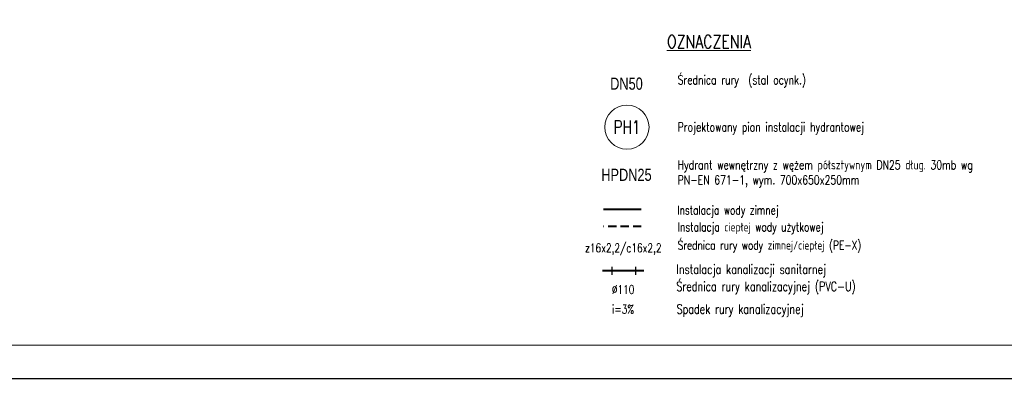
# Model space of a CAD drawing. Header units: millimetres. Extents: x -2390 to 43572, y -15084 to -12114.
# Tile 2 of 52: x 3490 to 5268, y -15084 to -14436. Entities that reach past the tile are written whole.
import ezdxf
from ezdxf.enums import TextEntityAlignment as Align

# ---------------------------------------------------------------- set-up
doc = ezdxf.new("R2010")
doc.units = ezdxf.units.MM
for name, pattern in [('ACAD_ISO02W100', [15, 12, -3]), ('DASHDOT', [1, 0.5, -0.25, 0, -0.25]), ('DASHED2', [0.375, 0.25, -0.125])]:
    doc.linetypes.add(name, pattern=pattern)
for name, color, linetype, lineweight in [('@   Woda zimna', 5, 'Continuous', 40), ('@  opis instalacji', 24, 'Continuous', 25), ('@ kanalizacja sanitarna', 18, 'Continuous', 40), ('@ Opis instalacji', 7, 'Continuous', 15), ('@ opisy pomieszczeń', 7, 'Continuous', 20), ('@ Woda_ciepła', 1, 'ACAD_ISO02W100', 40), ('@HYDRANTOWA', 108, 'DASHDOT', 40), ('IS-ramka', 7, 'Continuous', 15)]:
    doc.layers.add(name, color=color, linetype=linetype, lineweight=lineweight)
doc.layers.add('IS-pomocnicze', color=2, linetype='Continuous', plot=False)
doc.styles.add('ROMANS', font='romans.shx', dxfattribs={"height": 1})
doc.styles.add('SIMPLEX', font='simplex.shx', dxfattribs={"width": 0.75})
doc.styles.get("Standard").update_dxf_attribs({"font": 'arial.ttf'})
doc.styles.add('STYLE1', font='arial.ttf', dxfattribs={"width": 0.8, "oblique": 10})

msp = doc.modelspace()

# ---------------------------------------------------------------- linework, layer by layer
at = {"layer": '@   Woda zimna'}
msp.add_line((4612.6, -14779.1, 0), (4544.3, -14779.1, 0), dxfattribs=at)
at = {"layer": '@ kanalizacja sanitarna'}
msp.add_line((4617, -14889.7, 0), (4542.6, -14889.7, 0), dxfattribs=at)
at = {"layer": '@ kanalizacja sanitarna', "lineweight": 25}
for p, q in [((4559.6, -14882.7, 0), (4559.6, -14896.7, 0)), ((4602.3, -14882.7, 0), (4602.3, -14896.7, 0))]:
    msp.add_line(p, q, dxfattribs=at)
at = {"layer": '@ Opis instalacji', "transparency": 33554687}
msp.add_circle((4586.7, -14630.2), 39.9, dxfattribs=at)
at = {"layer": '@ Woda_ciepła', "linetype": 'DASHED2', "ltscale": 60}
msp.add_line((4612.6, -14809.6, 0), (4544.3, -14809.6, 0), dxfattribs=at)
at = {"layer": 'IS-pomocnicze', "transparency": 33554687}
msp.add_lwpolyline([(2016.3, -15084), (8016.3, -15084), (8016.3, -12114), (2016.3, -12114), (2016.3, -15084)], dxfattribs=at)
at = {"layer": 'IS-ramka', "transparency": 33554687}
msp.add_lwpolyline([(2076.3, -15024), (7956.3, -15024), (7956.3, -12174), (2076.3, -12174)], close=True, dxfattribs=at)

# ---------------------------------------------------------------- texts
at = {"color": 0, "ltscale": 10, "insert": (13697.8, -14962.6), "char_height": 15, "attachment_point": 1, "style": 'ROMANS'}
msp.add_mtext('\\pi-599.48;{\\fCalibri|b0|i0|c0|p34;\\W0.9;Zastrzega się wszelkie prawa wynikajace z Ustawy o prawie autorskim. Rysunek niniejszy nie może być w całości lub w części przerysowany,\\P\\pi-400.79;                      uzupełniony lub odstąpiony komukolwiek, bez pisemnej zgody firmy projektowej }', dxfattribs=at)
at = {"layer": '@  opis instalacji', "color": 7, "lineweight": 30, "style": 'SIMPLEX', "width": 0.75}
msp.add_text('z16x2,2/c16x2,2', height=15.848, dxfattribs=at).set_placement((4580.1, -14856.2, 0), align=Align.CENTER)
at = {"layer": '@ Opis instalacji', "lineweight": 30, "transparency": 33554687, "style": 'SIMPLEX', "width": 0.75}
msp.add_text('PH1', height=24, dxfattribs=at).set_placement((4586.7, -14630.2), align=Align.MIDDLE_CENTER)
at = {"layer": '@ Opis instalacji', "lineweight": 30, "style": 'SIMPLEX', "width": 0.75}
for s, p in [('%%C110', (4579.8, -14931.4, 0)), ('i=3%%%', (4579.8, -14967, 0))]:
    msp.add_text(s, height=15.85, dxfattribs=at).set_placement(p, align=Align.CENTER)
at = {"layer": '@ opisy pomieszczeń', "attachment_point": 1}
for s, insert, char_height, width in [('\\pxql;{\\Fromans|c238;\\W0.8;\\LOZNACZENIA}', (4658.9, -14463.9), 23.296, 182.537), ('{\\Fromans|c238;\\W0.75;Średnica rury  (stal ocynk.)}', (4678.3, -14536.5), 16.307, 466.832), ('{\\Fromans|c238;\\W0.75;Projektowany pion instalacji hydrantowej}', (4678.3, -14621.6), 16.307, 466.832), ('{\\Fromans|c238;\\W0.75;Hydrant wewnętrzny z wężem półsztywnym DN25 dług. 30mb wg PN-EN 671-1, wym. 700x650x250mm}', (4678.3, -14690.1), 16.3072, 595.171), ('\\pxql;{\\Fromans|c238;\\W0.75;Instalacja wody zimnej}', (4677.6, -14772.1, 0), 15.848, 678.868), ('{\\Fromans|c238;\\W0.75;Instalacja ciepłej wody użytkowej}', (4678.4, -14802.6, 0), 15.848, 678.868), ('{\\Fromans|c238;\\W0.75;Średnica rury wody zimnej/ciepłej (PE-X)}', (4678.4, -14835.5, 0), 15.848, 678.868), ('\\pxql;{\\Fromans|c238;\\W0.75;Instalacja kanalizacji sanitarnej}', (4676, -14878.5, 0), 16.905, 678.868), ('{\\Fromans|c238;\\W0.75;Średnica rury kanalizacyjnej (PVC-U)}', (4676, -14909.4, 0), 16.905, 678.868), ('\\pxql;{\\Fromans|c238;\\W0.75;Spadek rury kanalizacyjnej}', (4676.3, -14950.3, 0), 16.905, 678.868)]:
    msp.add_mtext(s, dxfattribs=dict(at, insert=insert, char_height=char_height, width=width))
at = {"layer": '@HYDRANTOWA', "lineweight": 30, "transparency": 33554687, "style": 'STYLE1', "width": 0.75}
for s, p in [('DN50', (4585.8, -14562.5)), ('HPDN25', (4585.8, -14727.2))]:
    msp.add_text(s, height=22, dxfattribs=at).set_placement(p, align=Align.CENTER)

doc.saveas('drawing.dxf')
